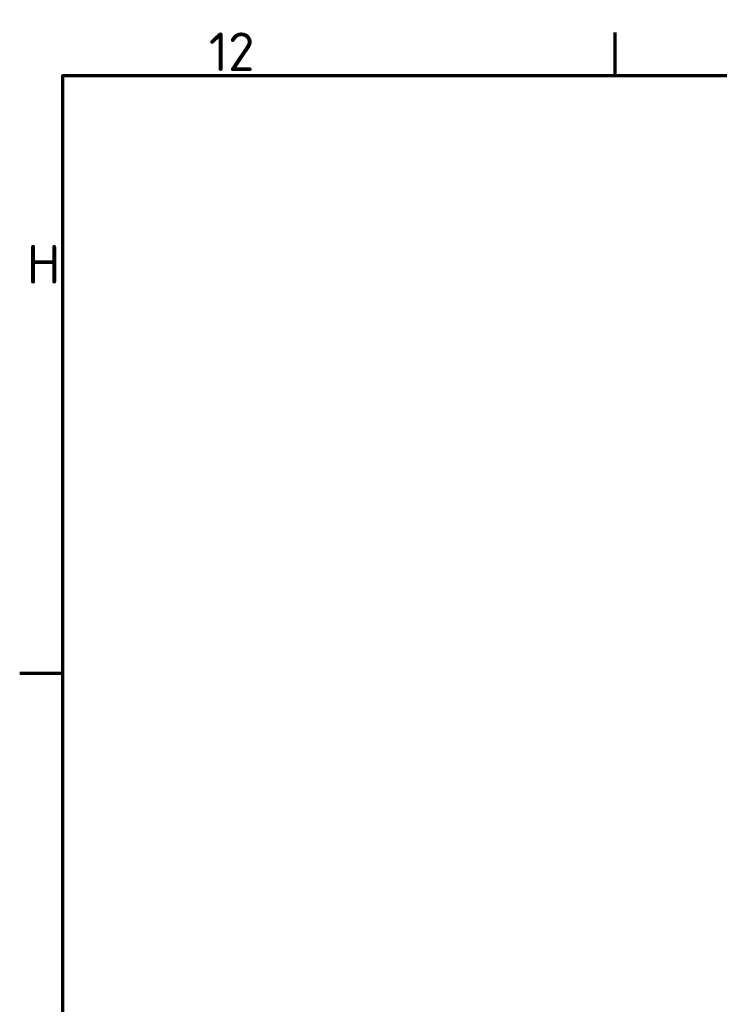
# Model space of a CAD drawing. Header units: millimetres. Extents: x 0 to 5104, y -184 to 1188.
# Tile 31 of 221: x 32 to 159, y 979 to 1158. Entities that reach past the tile are written whole.
import ezdxf

# ---------------------------------------------------------------- set-up
doc = ezdxf.new("R2010")
doc.units = ezdxf.units.MM
doc.header["$LTSCALE"] = 2
doc.layers.get('0').update_dxf_attribs({"lineweight": 25})
doc.layers.add('Rahmen (ISO)', color=7, linetype='Continuous', lineweight=70)
doc.styles.add('Notiztext (DIN)', font='isocpeur.ttf')

# ---------------------------------------------------------------- blocks, each defined once
blk = doc.blocks.new('Ränder Vorgaberahmen')
at = {"layer": 'Rahmen (ISO)'}
for p, q in [((70.083, 574), (70.083, 577.9)), ((20, 519.75), (16.1, 519.75))]:
    blk.add_line(p, q, dxfattribs=at)
at = {"layer": 'Rahmen (ISO)', "flags": 128}
blk.add_lwpolyline([(20, 20), (20, 574), (821, 574), (821, 20), (20, 20)], dxfattribs=at)
at = {"layer": 'Rahmen (ISO)', "char_height": 3.5, "attachment_point": 7, "style": 'Notiztext (DIN)'}
for s, insert in [('12', (33.242, 574.4)), ('H', (16.753, 555.125))]:
    blk.add_mtext(s, dxfattribs=dict(at, insert=insert))

msp = doc.modelspace()

# ---------------------------------------------------------------- block references
at = {"xscale": 2, "yscale": 2, "zscale": 2}
msp.add_blockref('Ränder Vorgaberahmen', (0, 0), dxfattribs=at)

doc.saveas('drawing.dxf')
